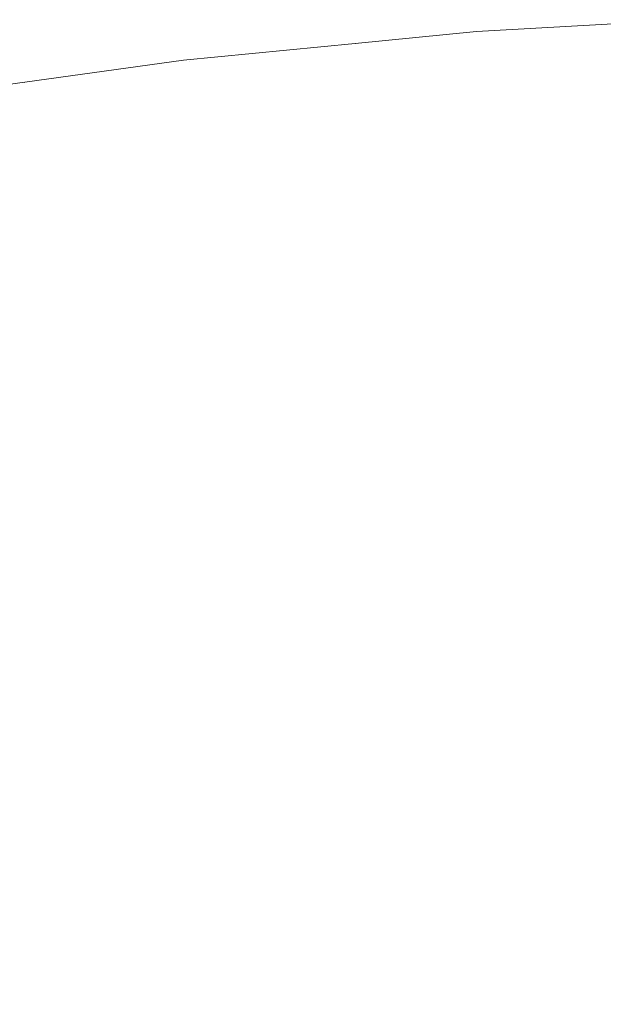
# Model space of a CAD drawing. Header units: centimetres. Extents: x -35.1 to 36.2, y 4.2 to 6.
# Tile 90 of 256: x -34.9835 to -34.969, y 5.9754 to 5.9999. Entities that reach past the tile are written whole.
import ezdxf

# ---------------------------------------------------------------- set-up
doc = ezdxf.new("R2010")
doc.units = ezdxf.units.CM
doc.header["$LTSCALE"] = 2.54
doc.layers.add('Lucido design-1', color=7, linetype='Continuous')

# ---------------------------------------------------------------- blocks, each defined once
blk = doc.blocks.new('Gruppo-4-1')
at = {"color": 7, "linetype": 'Continuous', "lineweight": 9}
for points, invisible_edges in [([(-34.970985, 5.999602, -2312.419046), (-34.966826, 5.999845, -2312.419046), (-34.966829, 5.999863, -2312.42217), (-34.97212, 5.999567, -2312.42217)], 11), ([(-34.966829, 5.999863, -2313.02217), (-34.97212, 5.999567, -2313.02217), (-34.97212, 5.999567, -2312.42217), (-34.966829, 5.999863, -2312.42217)], 10), ([(-34.970985, 5.999602, -2313.025294), (-34.97212, 5.999567, -2313.02217), (-34.966829, 5.999863, -2313.02217), (-34.966826, 5.999845, -2313.025294)], 13), ([(-34.970967, 5.999456, -2312.415926), (-34.966814, 5.999699, -2312.415926), (-34.966826, 5.999845, -2312.419046), (-34.970985, 5.999602, -2312.419046)], 15), ([(-34.966826, 5.999845, -2313.025294), (-34.966814, 5.999699, -2313.028414), (-34.970967, 5.999456, -2313.028414), (-34.970985, 5.999602, -2313.025294)], 15), ([(-34.975126, 5.999262, -2312.419046), (-34.970985, 5.999602, -2312.419046), (-34.97212, 5.999567, -2312.42217)], 11), ([(-34.970985, 5.999602, -2312.419046), (-34.975126, 5.999262, -2312.419046), (-34.975102, 5.999117, -2312.415926), (-34.970967, 5.999456, -2312.415926)], 15), ([(-34.97212, 5.999567, -2313.02217), (-34.970985, 5.999602, -2313.025294), (-34.975126, 5.999262, -2313.025294)], 11), ([(-34.970985, 5.999602, -2313.025294), (-34.970967, 5.999456, -2313.028414), (-34.975102, 5.999117, -2313.028414), (-34.975126, 5.999262, -2313.025294)], 15), ([(-34.970937, 5.999214, -2312.412816), (-34.966794, 5.999456, -2312.412816), (-34.966814, 5.999699, -2312.415926), (-34.970967, 5.999456, -2312.415926)], 15), ([(-34.970937, 5.999214, -2313.031524), (-34.970967, 5.999456, -2313.028414), (-34.966814, 5.999699, -2313.028414), (-34.966794, 5.999456, -2313.031524)], 15), ([(-34.97212, 5.999567, -2312.42217), (-34.975131, 5.999274, -2312.42217), (-34.975126, 5.999262, -2312.419046)], 10), ([(-34.975131, 5.999274, -2312.42217), (-34.97212, 5.999567, -2312.42217), (-34.97212, 5.999567, -2313.02217), (-34.975131, 5.999274, -2313.02217)], 10), ([(-34.975126, 5.999262, -2313.025294), (-34.975131, 5.999274, -2313.02217), (-34.97212, 5.999567, -2313.02217)], 9), ([(-34.970967, 5.999456, -2312.415926), (-34.975102, 5.999117, -2312.415926), (-34.975061, 5.998875, -2312.412816), (-34.970937, 5.999214, -2312.412816)], 15), ([(-34.975061, 5.998875, -2313.031524), (-34.975102, 5.999117, -2313.028414), (-34.970967, 5.999456, -2313.028414), (-34.970937, 5.999214, -2313.031524)], 15), ([(-34.970894, 5.998875, -2312.409719), (-34.966765, 5.999117, -2312.409719), (-34.966794, 5.999456, -2312.412816), (-34.970937, 5.999214, -2312.412816)], 15), ([(-34.966794, 5.999456, -2313.031524), (-34.966765, 5.999117, -2313.034621), (-34.970894, 5.998875, -2313.034621), (-34.970937, 5.999214, -2313.031524)], 15), ([(-34.975131, 5.999274, -2312.42217), (-34.979396, 5.998858, -2312.42217), (-34.979243, 5.998827, -2312.419046)], 10), ([(-34.975131, 5.999274, -2313.02217), (-34.979396, 5.998858, -2313.02217), (-34.979396, 5.998858, -2312.42217), (-34.975131, 5.999274, -2312.42217)], 10), ([(-34.979243, 5.998827, -2313.025294), (-34.979396, 5.998858, -2313.02217), (-34.975131, 5.999274, -2313.02217)], 9), ([(-34.979243, 5.998827, -2312.419046), (-34.975126, 5.999262, -2312.419046), (-34.975131, 5.999274, -2312.42217)], 11), ([(-34.975131, 5.999274, -2313.02217), (-34.975126, 5.999262, -2313.025294), (-34.979243, 5.998827, -2313.025294)], 11), ([(-34.979212, 5.998683, -2312.415926), (-34.975102, 5.999117, -2312.415926), (-34.975126, 5.999262, -2312.419046), (-34.979243, 5.998827, -2312.419046)], 15), ([(-34.975126, 5.999262, -2313.025294), (-34.975102, 5.999117, -2313.028414), (-34.979212, 5.998683, -2313.028414), (-34.979243, 5.998827, -2313.025294)], 15), ([(-34.979162, 5.998442, -2312.412816), (-34.975061, 5.998875, -2312.412816), (-34.975102, 5.999117, -2312.415926), (-34.979212, 5.998683, -2312.415926)], 15), ([(-34.979162, 5.998442, -2313.031524), (-34.979212, 5.998683, -2313.028414), (-34.975102, 5.999117, -2313.028414), (-34.975061, 5.998875, -2313.031524)], 15), ([(-34.970937, 5.999214, -2312.412816), (-34.975061, 5.998875, -2312.412816), (-34.975005, 5.998538, -2312.409719), (-34.970894, 5.998875, -2312.409719)], 15), ([(-34.970937, 5.999214, -2313.031524), (-34.970894, 5.998875, -2313.034621), (-34.975005, 5.998538, -2313.034621), (-34.975061, 5.998875, -2313.031524)], 15), ([(-34.97084, 5.998442, -2312.40664), (-34.966729, 5.998683, -2312.40664), (-34.966765, 5.999117, -2312.409719), (-34.970894, 5.998875, -2312.409719)], 15), ([(-34.97084, 5.998442, -2313.0377), (-34.970894, 5.998875, -2313.034621), (-34.966765, 5.999117, -2313.034621), (-34.966729, 5.998683, -2313.0377)], 15), ([(-34.979396, 5.998858, -2312.42217), (-34.983336, 5.99831, -2312.42217), (-34.983329, 5.998298, -2312.419046)], 10), ([(-34.983336, 5.99831, -2312.42217), (-34.979396, 5.998858, -2312.42217), (-34.979396, 5.998858, -2313.02217), (-34.983336, 5.99831, -2313.02217)], 10), ([(-34.983329, 5.998298, -2313.025294), (-34.983336, 5.99831, -2313.02217), (-34.979396, 5.998858, -2313.02217)], 9), ([(-34.983329, 5.998298, -2312.419046), (-34.979243, 5.998827, -2312.419046), (-34.979396, 5.998858, -2312.42217)], 11), ([(-34.979396, 5.998858, -2313.02217), (-34.979243, 5.998827, -2313.025294), (-34.983329, 5.998298, -2313.025294)], 11), ([(-34.979091, 5.998107, -2312.409719), (-34.975005, 5.998538, -2312.409719), (-34.975061, 5.998875, -2312.412816), (-34.979162, 5.998442, -2312.412816)], 15), ([(-34.975061, 5.998875, -2313.031524), (-34.975005, 5.998538, -2313.034621), (-34.979091, 5.998107, -2313.034621), (-34.979162, 5.998442, -2313.031524)], 15), ([(-34.970894, 5.998875, -2312.409719), (-34.975005, 5.998538, -2312.409719), (-34.974932, 5.998107, -2312.40664), (-34.97084, 5.998442, -2312.40664)], 15), ([(-34.974932, 5.998107, -2313.0377), (-34.975005, 5.998538, -2313.034621), (-34.970894, 5.998875, -2313.034621), (-34.97084, 5.998442, -2313.0377)], 15), ([(-34.979243, 5.998827, -2312.419046), (-34.983329, 5.998298, -2312.419046), (-34.983293, 5.998154, -2312.415926), (-34.979212, 5.998683, -2312.415926)], 15), ([(-34.979243, 5.998827, -2313.025294), (-34.979212, 5.998683, -2313.028414), (-34.983293, 5.998154, -2313.028414), (-34.983329, 5.998298, -2313.025294)], 15), ([(-34.979212, 5.998683, -2312.415926), (-34.983293, 5.998154, -2312.415926), (-34.983232, 5.997915, -2312.412816), (-34.979162, 5.998442, -2312.412816)], 15), ([(-34.983232, 5.997915, -2313.031524), (-34.983293, 5.998154, -2313.028414), (-34.979212, 5.998683, -2313.028414), (-34.979162, 5.998442, -2313.031524)], 15), ([(-34.970773, 5.997915, -2312.403583), (-34.966685, 5.998154, -2312.403583), (-34.966729, 5.998683, -2312.40664), (-34.97084, 5.998442, -2312.40664)], 15), ([(-34.966729, 5.998683, -2313.0377), (-34.966685, 5.998154, -2313.040757), (-34.970773, 5.997915, -2313.040757), (-34.97084, 5.998442, -2313.0377)], 15), ([(-34.979162, 5.998442, -2312.412816), (-34.983232, 5.997915, -2312.412816), (-34.983148, 5.997582, -2312.409719), (-34.979091, 5.998107, -2312.409719)], 15), ([(-34.979162, 5.998442, -2313.031524), (-34.979091, 5.998107, -2313.034621), (-34.983148, 5.997582, -2313.034621), (-34.983232, 5.997915, -2313.031524)], 15), ([(-34.979001, 5.997677, -2312.40664), (-34.974932, 5.998107, -2312.40664), (-34.975005, 5.998538, -2312.409719), (-34.979091, 5.998107, -2312.409719)], 15), ([(-34.979001, 5.997677, -2313.0377), (-34.979091, 5.998107, -2313.034621), (-34.975005, 5.998538, -2313.034621), (-34.974932, 5.998107, -2313.0377)], 15), ([(-34.97084, 5.998442, -2312.40664), (-34.974932, 5.998107, -2312.40664), (-34.974844, 5.997582, -2312.403583), (-34.970773, 5.997915, -2312.403583)], 15), ([(-34.97084, 5.998442, -2313.0377), (-34.970773, 5.997915, -2313.040757), (-34.974844, 5.997582, -2313.040757), (-34.974932, 5.998107, -2313.0377)], 15), ([(-34.987338, 5.997534, -2312.415926), (-34.983293, 5.998154, -2312.415926), (-34.983329, 5.998298, -2312.419046), (-34.98738, 5.997677, -2312.419046)], 15), ([(-34.986548, 5.997862, -2312.42217), (-34.98738, 5.997677, -2312.419046), (-34.983329, 5.998298, -2312.419046)], 11), ([(-34.983329, 5.998298, -2313.025294), (-34.98738, 5.997677, -2313.025294), (-34.986548, 5.997862, -2313.02217)], 11), ([(-34.983329, 5.998298, -2313.025294), (-34.983293, 5.998154, -2313.028414), (-34.987338, 5.997534, -2313.028414), (-34.98738, 5.997677, -2313.025294)], 15), ([(-34.987268, 5.997296, -2312.412816), (-34.983232, 5.997915, -2312.412816), (-34.983293, 5.998154, -2312.415926), (-34.987338, 5.997534, -2312.415926)], 15), ([(-34.987268, 5.997296, -2313.031524), (-34.987338, 5.997534, -2313.028414), (-34.983293, 5.998154, -2313.028414), (-34.983232, 5.997915, -2313.031524)], 15), ([(-34.983329, 5.998298, -2312.419046), (-34.983336, 5.99831, -2312.42217), (-34.986548, 5.997862, -2312.42217)], 9), ([(-34.983336, 5.99831, -2313.02217), (-34.986548, 5.997862, -2313.02217), (-34.986548, 5.997862, -2312.42217), (-34.983336, 5.99831, -2312.42217)], 10), ([(-34.986548, 5.997862, -2313.02217), (-34.983336, 5.99831, -2313.02217), (-34.983329, 5.998298, -2313.025294)], 10), ([(-34.970696, 5.997296, -2312.400554), (-34.966633, 5.997534, -2312.400554), (-34.966685, 5.998154, -2312.403583), (-34.970773, 5.997915, -2312.403583)], 15), ([(-34.970696, 5.997296, -2313.043786), (-34.970773, 5.997915, -2313.040757), (-34.966685, 5.998154, -2313.040757), (-34.966633, 5.997534, -2313.043786)], 15), ([(-34.987169, 5.996965, -2312.409719), (-34.983148, 5.997582, -2312.409719), (-34.983232, 5.997915, -2312.412816), (-34.987268, 5.997296, -2312.412816)], 15), ([(-34.983232, 5.997915, -2313.031524), (-34.983148, 5.997582, -2313.034621), (-34.987169, 5.996965, -2313.034621), (-34.987268, 5.997296, -2313.031524)], 15), ([(-34.979091, 5.998107, -2312.409719), (-34.983148, 5.997582, -2312.409719), (-34.98304, 5.997154, -2312.40664), (-34.979001, 5.997677, -2312.40664)], 15), ([(-34.98304, 5.997154, -2313.0377), (-34.983148, 5.997582, -2313.034621), (-34.979091, 5.998107, -2313.034621), (-34.979001, 5.997677, -2313.0377)], 15), ([(-34.978891, 5.997154, -2312.403583), (-34.974844, 5.997582, -2312.403583), (-34.974932, 5.998107, -2312.40664), (-34.979001, 5.997677, -2312.40664)], 15), ([(-34.974932, 5.998107, -2313.0377), (-34.974844, 5.997582, -2313.040757), (-34.978891, 5.997154, -2313.040757), (-34.979001, 5.997677, -2313.0377)], 15), ([(-34.970773, 5.997915, -2312.403583), (-34.974844, 5.997582, -2312.403583), (-34.97474, 5.996965, -2312.400554), (-34.970696, 5.997296, -2312.400554)], 15), ([(-34.97474, 5.996965, -2313.043786), (-34.974844, 5.997582, -2313.040757), (-34.970773, 5.997915, -2313.040757), (-34.970696, 5.997296, -2313.043786)], 15), ([(-34.979001, 5.997677, -2312.40664), (-34.98304, 5.997154, -2312.40664), (-34.982908, 5.996634, -2312.403583), (-34.978891, 5.997154, -2312.403583)], 15), ([(-34.979001, 5.997677, -2313.0377), (-34.978891, 5.997154, -2313.040757), (-34.982908, 5.996634, -2313.040757), (-34.98304, 5.997154, -2313.0377)], 15), ([(-34.987044, 5.99654, -2312.40664), (-34.98304, 5.997154, -2312.40664), (-34.983148, 5.997582, -2312.409719), (-34.987169, 5.996965, -2312.409719)], 15), ([(-34.987044, 5.99654, -2313.0377), (-34.987169, 5.996965, -2313.034621), (-34.983148, 5.997582, -2313.034621), (-34.98304, 5.997154, -2313.0377)], 15), ([(-34.978762, 5.99654, -2312.400554), (-34.97474, 5.996965, -2312.400554), (-34.974844, 5.997582, -2312.403583), (-34.978891, 5.997154, -2312.403583)], 15), ([(-34.978762, 5.99654, -2313.043786), (-34.978891, 5.997154, -2313.040757), (-34.974844, 5.997582, -2313.040757), (-34.97474, 5.996965, -2313.043786)], 15), ([(-34.970606, 5.996587, -2312.397555), (-34.966573, 5.996823, -2312.397555), (-34.966633, 5.997534, -2312.400554), (-34.970696, 5.997296, -2312.400554)], 15), ([(-34.966633, 5.997534, -2313.043786), (-34.966573, 5.996823, -2313.046785), (-34.970606, 5.996587, -2313.046785), (-34.970696, 5.997296, -2313.043786)], 15), ([(-34.98689, 5.996023, -2312.403583), (-34.982908, 5.996634, -2312.403583), (-34.98304, 5.997154, -2312.40664), (-34.987044, 5.99654, -2312.40664)], 15), ([(-34.98304, 5.997154, -2313.0377), (-34.982908, 5.996634, -2313.040757), (-34.98689, 5.996023, -2313.040757), (-34.987044, 5.99654, -2313.0377)], 15), ([(-34.978891, 5.997154, -2312.403583), (-34.982908, 5.996634, -2312.403583), (-34.982754, 5.996023, -2312.400554), (-34.978762, 5.99654, -2312.400554)], 15), ([(-34.982754, 5.996023, -2313.043786), (-34.982908, 5.996634, -2313.040757), (-34.978891, 5.997154, -2313.040757), (-34.978762, 5.99654, -2313.043786)], 15), ([(-34.970696, 5.997296, -2312.400554), (-34.97474, 5.996965, -2312.400554), (-34.974622, 5.996257, -2312.397555), (-34.970606, 5.996587, -2312.397555)], 15), ([(-34.970696, 5.997296, -2313.043786), (-34.970606, 5.996587, -2313.046785), (-34.974622, 5.996257, -2313.046785), (-34.97474, 5.996965, -2313.043786)], 15), ([(-34.978614, 5.995836, -2312.397555), (-34.974622, 5.996257, -2312.397555), (-34.97474, 5.996965, -2312.400554), (-34.978762, 5.99654, -2312.400554)], 15), ([(-34.97474, 5.996965, -2313.043786), (-34.974622, 5.996257, -2313.046785), (-34.978614, 5.995836, -2313.046785), (-34.978762, 5.99654, -2313.043786)], 15), ([(-34.970506, 5.995789, -2312.39459), (-34.966506, 5.996023, -2312.39459), (-34.966573, 5.996823, -2312.397555), (-34.970606, 5.996587, -2312.397555)], 15), ([(-34.970506, 5.995789, -2313.04975), (-34.970606, 5.996587, -2313.046785), (-34.966573, 5.996823, -2313.046785), (-34.966506, 5.996023, -2313.04975)], 15), ([(-34.986711, 5.995416, -2312.400554), (-34.982754, 5.996023, -2312.400554), (-34.982908, 5.996634, -2312.403583), (-34.98689, 5.996023, -2312.403583)], 15), ([(-34.986711, 5.995416, -2313.043786), (-34.98689, 5.996023, -2313.040757), (-34.982908, 5.996634, -2313.040757), (-34.982754, 5.996023, -2313.043786)], 15), ([(-34.978762, 5.99654, -2312.400554), (-34.982754, 5.996023, -2312.400554), (-34.982576, 5.995323, -2312.397555), (-34.978614, 5.995836, -2312.397555)], 15), ([(-34.978762, 5.99654, -2313.043786), (-34.978614, 5.995836, -2313.046785), (-34.982576, 5.995323, -2313.046785), (-34.982754, 5.996023, -2313.043786)], 15), ([(-34.970606, 5.996587, -2312.397555), (-34.974622, 5.996257, -2312.397555), (-34.974488, 5.995462, -2312.39459), (-34.970506, 5.995789, -2312.39459)], 15), ([(-34.974488, 5.995462, -2313.04975), (-34.974622, 5.996257, -2313.046785), (-34.970606, 5.996587, -2313.046785), (-34.970506, 5.995789, -2313.04975)], 15), ([(-34.978447, 5.995044, -2312.39459), (-34.974488, 5.995462, -2312.39459), (-34.974622, 5.996257, -2312.397555), (-34.978614, 5.995836, -2312.397555)], 15), ([(-34.978447, 5.995044, -2313.04975), (-34.978614, 5.995836, -2313.046785), (-34.974622, 5.996257, -2313.046785), (-34.974488, 5.995462, -2313.04975)], 15), ([(-34.986505, 5.99472, -2312.397555), (-34.982576, 5.995323, -2312.397555), (-34.982754, 5.996023, -2312.400554), (-34.986711, 5.995416, -2312.400554)], 15), ([(-34.982754, 5.996023, -2313.043786), (-34.982576, 5.995323, -2313.046785), (-34.986505, 5.99472, -2313.046785), (-34.986711, 5.995416, -2313.043786)], 15), ([(-34.970395, 5.994905, -2312.391665), (-34.966432, 5.995136, -2312.391665), (-34.966506, 5.996023, -2312.39459), (-34.970506, 5.995789, -2312.39459)], 15), ([(-34.966506, 5.996023, -2313.04975), (-34.966432, 5.995136, -2313.052675), (-34.970395, 5.994905, -2313.052675), (-34.970506, 5.995789, -2313.04975)], 15), ([(-34.978614, 5.995836, -2312.397555), (-34.982576, 5.995323, -2312.397555), (-34.982377, 5.994535, -2312.39459), (-34.978447, 5.995044, -2312.39459)], 15), ([(-34.982377, 5.994535, -2313.04975), (-34.982576, 5.995323, -2313.046785), (-34.978614, 5.995836, -2313.046785), (-34.978447, 5.995044, -2313.04975)], 15), ([(-34.970506, 5.995789, -2312.39459), (-34.974488, 5.995462, -2312.39459), (-34.97434, 5.994581, -2312.391665), (-34.970395, 5.994905, -2312.391665)], 15), ([(-34.970506, 5.995789, -2313.04975), (-34.970395, 5.994905, -2313.052675), (-34.97434, 5.994581, -2313.052675), (-34.974488, 5.995462, -2313.04975)], 15), ([(-34.978263, 5.994167, -2312.391665), (-34.97434, 5.994581, -2312.391665), (-34.974488, 5.995462, -2312.39459), (-34.978447, 5.995044, -2312.39459)], 15), ([(-34.974488, 5.995462, -2313.04975), (-34.97434, 5.994581, -2313.052675), (-34.978263, 5.994167, -2313.052675), (-34.978447, 5.995044, -2313.04975)], 15), ([(-34.986273, 5.993938, -2312.39459), (-34.982377, 5.994535, -2312.39459), (-34.982576, 5.995323, -2312.397555), (-34.986505, 5.99472, -2312.397555)], 15), ([(-34.986273, 5.993938, -2313.04975), (-34.986505, 5.99472, -2313.046785), (-34.982576, 5.995323, -2313.046785), (-34.982377, 5.994535, -2313.04975)], 15), ([(-34.978447, 5.995044, -2312.39459), (-34.982377, 5.994535, -2312.39459), (-34.982156, 5.993663, -2312.391665), (-34.978263, 5.994167, -2312.391665)], 15), ([(-34.978447, 5.995044, -2313.04975), (-34.978263, 5.994167, -2313.052675), (-34.982156, 5.993663, -2313.052675), (-34.982377, 5.994535, -2313.04975)], 15), ([(-34.970273, 5.993937, -2312.388781), (-34.966351, 5.994166, -2312.388781), (-34.966432, 5.995136, -2312.391665), (-34.970395, 5.994905, -2312.391665)], 15), ([(-34.970273, 5.993937, -2313.055559), (-34.970395, 5.994905, -2313.052675), (-34.966432, 5.995136, -2313.052675), (-34.966351, 5.994166, -2313.055559)], 15), ([(-34.970395, 5.994905, -2312.391665), (-34.97434, 5.994581, -2312.391665), (-34.974178, 5.993616, -2312.388781), (-34.970273, 5.993937, -2312.388781)], 15), ([(-34.974178, 5.993616, -2313.055559), (-34.97434, 5.994581, -2313.052675), (-34.970395, 5.994905, -2313.052675), (-34.970273, 5.993937, -2313.055559)], 15), ([(-34.986016, 5.993071, -2312.391665), (-34.982156, 5.993663, -2312.391665), (-34.982377, 5.994535, -2312.39459), (-34.986273, 5.993938, -2312.39459)], 15), ([(-34.982377, 5.994535, -2313.04975), (-34.982156, 5.993663, -2313.052675), (-34.986016, 5.993071, -2313.052675), (-34.986273, 5.993938, -2313.04975)], 15), ([(-34.978061, 5.993206, -2312.388781), (-34.974178, 5.993616, -2312.388781), (-34.97434, 5.994581, -2312.391665), (-34.978263, 5.994167, -2312.391665)], 15), ([(-34.978061, 5.993206, -2313.055559), (-34.978263, 5.994167, -2313.052675), (-34.97434, 5.994581, -2313.052675), (-34.974178, 5.993616, -2313.055559)], 15), ([(-34.978263, 5.994167, -2312.391665), (-34.982156, 5.993663, -2312.391665), (-34.981915, 5.992707, -2312.388781), (-34.978061, 5.993206, -2312.388781)], 15), ([(-34.981915, 5.992707, -2313.055559), (-34.982156, 5.993663, -2313.052675), (-34.978263, 5.994167, -2313.052675), (-34.978061, 5.993206, -2313.055559)], 15), ([(-34.970141, 5.992888, -2312.385944), (-34.966263, 5.993114, -2312.385944), (-34.966351, 5.994166, -2312.388781), (-34.970273, 5.993937, -2312.388781)], 15), ([(-34.966351, 5.994166, -2313.055559), (-34.966263, 5.993114, -2313.058396), (-34.970141, 5.992888, -2313.058396), (-34.970273, 5.993937, -2313.055559)], 15), ([(-34.970273, 5.993937, -2312.388781), (-34.974178, 5.993616, -2312.388781), (-34.974003, 5.992571, -2312.385944), (-34.970141, 5.992888, -2312.385944)], 15), ([(-34.970273, 5.993937, -2313.055559), (-34.970141, 5.992888, -2313.058396), (-34.974003, 5.992571, -2313.058396), (-34.974178, 5.993616, -2313.055559)], 15), ([(-34.985735, 5.992121, -2312.388781), (-34.981915, 5.992707, -2312.388781), (-34.982156, 5.993663, -2312.391665), (-34.986016, 5.993071, -2312.391665)], 15), ([(-34.985735, 5.992121, -2313.055559), (-34.986016, 5.993071, -2313.052675), (-34.982156, 5.993663, -2313.052675), (-34.981915, 5.992707, -2313.055559)], 15), ([(-34.977842, 5.992165, -2312.385944), (-34.974003, 5.992571, -2312.385944), (-34.974178, 5.993616, -2312.388781), (-34.978061, 5.993206, -2312.388781)], 15), ([(-34.974178, 5.993616, -2313.055559), (-34.974003, 5.992571, -2313.058396), (-34.977842, 5.992165, -2313.058396), (-34.978061, 5.993206, -2313.055559)], 15), ([(-34.978061, 5.993206, -2312.388781), (-34.981915, 5.992707, -2312.388781), (-34.981653, 5.991672, -2312.385944), (-34.977842, 5.992165, -2312.385944)], 15), ([(-34.978061, 5.993206, -2313.055559), (-34.977842, 5.992165, -2313.058396), (-34.981653, 5.991672, -2313.058396), (-34.981915, 5.992707, -2313.055559)], 15), ([(-34.97, 5.99176, -2312.383155), (-34.966168, 5.991984, -2312.383155), (-34.966263, 5.993114, -2312.385944), (-34.970141, 5.992888, -2312.385944)], 15), ([(-34.970141, 5.992888, -2313.058396), (-34.966263, 5.993114, -2313.058396), (-34.966168, 5.991984, -2313.061185), (-34.97, 5.99176, -2313.061185)], 15), ([(-34.970141, 5.992888, -2312.385944), (-34.974003, 5.992571, -2312.385944), (-34.973814, 5.991447, -2312.383155), (-34.97, 5.99176, -2312.383155)], 15), ([(-34.97, 5.99176, -2313.061185), (-34.973814, 5.991447, -2313.061185), (-34.974003, 5.992571, -2313.058396), (-34.970141, 5.992888, -2313.058396)], 15), ([(-34.98543, 5.991093, -2312.385944), (-34.981653, 5.991672, -2312.385944), (-34.981915, 5.992707, -2312.388781), (-34.985735, 5.992121, -2312.388781)], 15), ([(-34.981915, 5.992707, -2313.055559), (-34.981653, 5.991672, -2313.058396), (-34.98543, 5.991093, -2313.058396), (-34.985735, 5.992121, -2313.055559)], 15), ([(-34.977606, 5.991047, -2312.383155), (-34.973814, 5.991447, -2312.383155), (-34.974003, 5.992571, -2312.385944), (-34.977842, 5.992165, -2312.385944)], 15), ([(-34.977606, 5.991047, -2313.061185), (-34.977842, 5.992165, -2313.058396), (-34.974003, 5.992571, -2313.058396), (-34.973814, 5.991447, -2313.061185)], 15), ([(-34.977842, 5.992165, -2312.385944), (-34.981653, 5.991672, -2312.385944), (-34.981371, 5.990559, -2312.383155), (-34.977606, 5.991047, -2312.383155)], 15), ([(-34.981371, 5.990559, -2313.061185), (-34.981653, 5.991672, -2313.058396), (-34.977842, 5.992165, -2313.058396), (-34.977606, 5.991047, -2313.061185)], 15), ([(-34.969848, 5.990557, -2312.380418), (-34.966068, 5.990778, -2312.380418), (-34.966168, 5.991984, -2312.383155), (-34.97, 5.99176, -2312.383155)], 15), ([(-34.97, 5.99176, -2313.061185), (-34.966168, 5.991984, -2313.061185), (-34.966068, 5.990778, -2313.063922), (-34.969848, 5.990557, -2313.063922)], 15), ([(-34.985103, 5.989987, -2312.383155), (-34.981371, 5.990559, -2312.383155), (-34.981653, 5.991672, -2312.385944), (-34.98543, 5.991093, -2312.385944)], 15), ([(-34.985103, 5.989987, -2313.061185), (-34.98543, 5.991093, -2313.058396), (-34.981653, 5.991672, -2313.058396), (-34.981371, 5.990559, -2313.061185)], 15), ([(-34.97, 5.99176, -2312.383155), (-34.973814, 5.991447, -2312.383155), (-34.973613, 5.990248, -2312.380418), (-34.969848, 5.990557, -2312.380418)], 15), ([(-34.969848, 5.990557, -2313.063922), (-34.973613, 5.990248, -2313.063922), (-34.973814, 5.991447, -2313.061185), (-34.97, 5.99176, -2313.061185)], 15), ([(-34.977355, 5.989853, -2312.380418), (-34.973613, 5.990248, -2312.380418), (-34.973814, 5.991447, -2312.383155), (-34.977606, 5.991047, -2312.383155)], 15), ([(-34.973814, 5.991447, -2313.061185), (-34.973613, 5.990248, -2313.063922), (-34.977355, 5.989853, -2313.063922), (-34.977606, 5.991047, -2313.061185)], 15), ([(-34.977606, 5.991047, -2312.383155), (-34.981371, 5.990559, -2312.383155), (-34.981071, 5.989372, -2312.380418), (-34.977355, 5.989853, -2312.380418)], 15), ([(-34.977606, 5.991047, -2313.061185), (-34.977355, 5.989853, -2313.063922), (-34.981071, 5.989372, -2313.063922), (-34.981371, 5.990559, -2313.061185)], 15), ([(-34.984753, 5.988807, -2312.380418), (-34.981071, 5.989372, -2312.380418), (-34.981371, 5.990559, -2312.383155), (-34.985103, 5.989987, -2312.383155)], 15), ([(-34.981371, 5.990559, -2313.061185), (-34.981071, 5.989372, -2313.063922), (-34.984753, 5.988807, -2313.063922), (-34.985103, 5.989987, -2313.061185)], 15), ([(-34.969848, 5.990557, -2312.380418), (-34.973613, 5.990248, -2312.380418), (-34.9734, 5.988977, -2312.377736), (-34.969688, 5.989282, -2312.377736)], 15), ([(-34.969688, 5.989282, -2313.066604), (-34.9734, 5.988977, -2313.066604), (-34.973613, 5.990248, -2313.063922), (-34.969848, 5.990557, -2313.063922)], 15), ([(-34.969688, 5.989282, -2312.377736), (-34.965961, 5.9895, -2312.377736), (-34.966068, 5.990778, -2312.380418), (-34.969848, 5.990557, -2312.380418)], 15), ([(-34.969848, 5.990557, -2313.063922), (-34.966068, 5.990778, -2313.063922), (-34.965961, 5.9895, -2313.066604), (-34.969688, 5.989282, -2313.066604)], 15), ([(-34.977089, 5.988587, -2312.377736), (-34.9734, 5.988977, -2312.377736), (-34.973613, 5.990248, -2312.380418), (-34.977355, 5.989853, -2312.380418)], 15), ([(-34.977355, 5.989853, -2313.063922), (-34.973613, 5.990248, -2313.063922), (-34.9734, 5.988977, -2313.066604), (-34.977089, 5.988587, -2313.066604)], 15), ([(-34.977355, 5.989853, -2312.380418), (-34.981071, 5.989372, -2312.380418), (-34.980752, 5.988113, -2312.377736), (-34.977089, 5.988587, -2312.377736)], 15), ([(-34.977089, 5.988587, -2313.066604), (-34.980752, 5.988113, -2313.066604), (-34.981071, 5.989372, -2313.063922), (-34.977355, 5.989853, -2313.063922)], 15), ([(-34.984383, 5.987556, -2312.377736), (-34.980752, 5.988113, -2312.377736), (-34.981071, 5.989372, -2312.380418), (-34.984753, 5.988807, -2312.380418)], 15), ([(-34.984753, 5.988807, -2313.063922), (-34.981071, 5.989372, -2313.063922), (-34.980752, 5.988113, -2313.066604), (-34.984383, 5.987556, -2313.066604)], 15), ([(-34.969519, 5.987937, -2312.375111), (-34.965848, 5.988152, -2312.375111), (-34.965961, 5.9895, -2312.377736), (-34.969688, 5.989282, -2312.377736)], 15), ([(-34.969688, 5.989282, -2313.066604), (-34.965961, 5.9895, -2313.066604), (-34.965848, 5.988152, -2313.069229), (-34.969519, 5.987937, -2313.069229)], 15), ([(-34.969688, 5.989282, -2312.377736), (-34.9734, 5.988977, -2312.377736), (-34.973175, 5.987637, -2312.375111), (-34.969519, 5.987937, -2312.375111)], 15), ([(-34.969519, 5.987937, -2313.069229), (-34.973175, 5.987637, -2313.069229), (-34.9734, 5.988977, -2313.066604), (-34.969688, 5.989282, -2313.066604)], 15), ([(-34.976809, 5.987253, -2312.375111), (-34.973175, 5.987637, -2312.375111), (-34.9734, 5.988977, -2312.377736), (-34.977089, 5.988587, -2312.377736)], 15), ([(-34.977089, 5.988587, -2313.066604), (-34.9734, 5.988977, -2313.066604), (-34.973175, 5.987637, -2313.069229), (-34.976809, 5.987253, -2313.069229)], 15), ([(-34.977089, 5.988587, -2312.377736), (-34.980752, 5.988113, -2312.377736), (-34.980416, 5.986786, -2312.375111), (-34.976809, 5.987253, -2312.375111)], 15), ([(-34.976809, 5.987253, -2313.069229), (-34.980416, 5.986786, -2313.069229), (-34.980752, 5.988113, -2313.066604), (-34.977089, 5.988587, -2313.066604)], 15), ([(-34.983992, 5.986238, -2312.375111), (-34.980416, 5.986786, -2312.375111), (-34.980752, 5.988113, -2312.377736), (-34.984383, 5.987556, -2312.377736)], 15), ([(-34.984383, 5.987556, -2313.066604), (-34.980752, 5.988113, -2313.066604), (-34.980416, 5.986786, -2313.069229), (-34.983992, 5.986238, -2313.069229)], 15), ([(-34.969342, 5.986527, -2312.372546), (-34.965729, 5.986738, -2312.372546), (-34.965848, 5.988152, -2312.375111), (-34.969519, 5.987937, -2312.375111)], 15), ([(-34.969519, 5.987937, -2313.069229), (-34.965848, 5.988152, -2313.069229), (-34.965729, 5.986738, -2313.071794), (-34.969342, 5.986527, -2313.071794)], 15), ([(-34.969519, 5.987937, -2312.375111), (-34.973175, 5.987637, -2312.375111), (-34.972939, 5.986232, -2312.372546), (-34.969342, 5.986527, -2312.372546)], 15), ([(-34.969342, 5.986527, -2313.071794), (-34.972939, 5.986232, -2313.071794), (-34.973175, 5.987637, -2313.069229), (-34.969519, 5.987937, -2313.069229)], 15), ([(-34.976514, 5.985854, -2312.372546), (-34.972939, 5.986232, -2312.372546), (-34.973175, 5.987637, -2312.375111), (-34.976809, 5.987253, -2312.375111)], 15), ([(-34.976809, 5.987253, -2313.069229), (-34.973175, 5.987637, -2313.069229), (-34.972939, 5.986232, -2313.071794), (-34.976514, 5.985854, -2313.071794)], 15), ([(-34.976809, 5.987253, -2312.375111), (-34.980416, 5.986786, -2312.375111), (-34.980064, 5.985395, -2312.372546), (-34.976514, 5.985854, -2312.372546)], 15), ([(-34.976514, 5.985854, -2313.071794), (-34.980064, 5.985395, -2313.071794), (-34.980416, 5.986786, -2313.069229), (-34.976809, 5.987253, -2313.069229)], 15), ([(-34.983583, 5.984855, -2312.372546), (-34.980064, 5.985395, -2312.372546), (-34.980416, 5.986786, -2312.375111), (-34.983992, 5.986238, -2312.375111)], 15), ([(-34.983992, 5.986238, -2313.069229), (-34.980416, 5.986786, -2313.069229), (-34.980064, 5.985395, -2313.071794), (-34.983583, 5.984855, -2313.071794)], 15), ([(-34.969157, 5.985054, -2312.370043), (-34.965606, 5.985262, -2312.370043), (-34.965729, 5.986738, -2312.372546), (-34.969342, 5.986527, -2312.372546)], 15), ([(-34.969342, 5.986527, -2313.071794), (-34.965729, 5.986738, -2313.071794), (-34.965606, 5.985262, -2313.074297), (-34.969157, 5.985054, -2313.074297)], 15), ([(-34.969342, 5.986527, -2312.372546), (-34.972939, 5.986232, -2312.372546), (-34.972692, 5.984764, -2312.370043), (-34.969157, 5.985054, -2312.370043)], 15), ([(-34.969157, 5.985054, -2313.074297), (-34.972692, 5.984764, -2313.074297), (-34.972939, 5.986232, -2313.071794), (-34.969342, 5.986527, -2313.071794)], 15), ([(-34.976207, 5.984393, -2312.370043), (-34.972692, 5.984764, -2312.370043), (-34.972939, 5.986232, -2312.372546), (-34.976514, 5.985854, -2312.372546)], 15), ([(-34.976514, 5.985854, -2313.071794), (-34.972939, 5.986232, -2313.071794), (-34.972692, 5.984764, -2313.074297), (-34.976207, 5.984393, -2313.074297)], 15), ([(-34.976514, 5.985854, -2312.372546), (-34.980064, 5.985395, -2312.372546), (-34.979696, 5.983941, -2312.370043), (-34.976207, 5.984393, -2312.370043)], 15), ([(-34.976207, 5.984393, -2313.074297), (-34.979696, 5.983941, -2313.074297), (-34.980064, 5.985395, -2313.071794), (-34.976514, 5.985854, -2313.071794)], 15), ([(-34.983155, 5.98341, -2312.370043), (-34.979696, 5.983941, -2312.370043), (-34.980064, 5.985395, -2312.372546), (-34.983583, 5.984855, -2312.372546)], 15), ([(-34.983583, 5.984855, -2313.071794), (-34.980064, 5.985395, -2313.071794), (-34.979696, 5.983941, -2313.074297), (-34.983155, 5.98341, -2313.074297)], 15), ([(-34.968964, 5.983522, -2312.367604), (-34.965477, 5.983726, -2312.367604), (-34.965606, 5.985262, -2312.370043), (-34.969157, 5.985054, -2312.370043)], 15), ([(-34.969157, 5.985054, -2313.074297), (-34.965606, 5.985262, -2313.074297), (-34.965477, 5.983726, -2313.076736), (-34.968964, 5.983522, -2313.076736)], 15), ([(-34.969157, 5.985054, -2312.370043), (-34.972692, 5.984764, -2312.370043), (-34.972436, 5.983237, -2312.367604), (-34.968964, 5.983522, -2312.367604)], 15), ([(-34.968964, 5.983522, -2313.076736), (-34.972436, 5.983237, -2313.076736), (-34.972692, 5.984764, -2313.074297), (-34.969157, 5.985054, -2313.074297)], 15), ([(-34.983583, 5.984855, -2312.372546), (-34.987066, 5.984236, -2312.372546), (-34.986579, 5.982802, -2312.370043), (-34.983155, 5.98341, -2312.370043)], 15), ([(-34.983155, 5.98341, -2313.074297), (-34.986579, 5.982802, -2313.074297), (-34.987066, 5.984236, -2313.071794), (-34.983583, 5.984855, -2313.071794)], 15), ([(-34.975887, 5.982873, -2312.367604), (-34.972436, 5.983237, -2312.367604), (-34.972692, 5.984764, -2312.370043), (-34.976207, 5.984393, -2312.370043)], 15), ([(-34.976207, 5.984393, -2313.074297), (-34.972692, 5.984764, -2313.074297), (-34.972436, 5.983237, -2313.076736), (-34.975887, 5.982873, -2313.076736)], 15), ([(-34.976207, 5.984393, -2312.370043), (-34.979696, 5.983941, -2312.370043), (-34.979314, 5.982429, -2312.367604), (-34.975887, 5.982873, -2312.367604)], 15), ([(-34.975887, 5.982873, -2313.076736), (-34.979314, 5.982429, -2313.076736), (-34.979696, 5.983941, -2313.074297), (-34.976207, 5.984393, -2313.074297)], 15), ([(-34.98271, 5.981908, -2312.367604), (-34.979314, 5.982429, -2312.367604), (-34.979696, 5.983941, -2312.370043), (-34.983155, 5.98341, -2312.370043)], 15), ([(-34.983155, 5.98341, -2313.074297), (-34.979696, 5.983941, -2313.074297), (-34.979314, 5.982429, -2313.076736), (-34.98271, 5.981908, -2313.076736)], 15), ([(-34.968964, 5.983522, -2312.367604), (-34.972436, 5.983237, -2312.367604), (-34.97217, 5.981655, -2312.36523), (-34.968765, 5.981935, -2312.36523)], 15), ([(-34.968765, 5.981935, -2313.079109), (-34.97217, 5.981655, -2313.079109), (-34.972436, 5.983237, -2313.076736), (-34.968964, 5.983522, -2313.076736)], 15), ([(-34.983155, 5.98341, -2312.370043), (-34.986579, 5.982802, -2312.370043), (-34.986072, 5.981311, -2312.367604), (-34.98271, 5.981908, -2312.367604)], 15), ([(-34.98271, 5.981908, -2313.076736), (-34.986072, 5.981311, -2313.076736), (-34.986579, 5.982802, -2313.074297), (-34.983155, 5.98341, -2313.074297)], 15), ([(-34.975556, 5.981298, -2312.36523), (-34.97217, 5.981655, -2312.36523), (-34.972436, 5.983237, -2312.367604), (-34.975887, 5.982873, -2312.367604)], 15), ([(-34.975887, 5.982873, -2313.076736), (-34.972436, 5.983237, -2313.076736), (-34.97217, 5.981655, -2313.079109), (-34.975556, 5.981298, -2313.079109)], 15), ([(-34.975887, 5.982873, -2312.367604), (-34.979314, 5.982429, -2312.367604), (-34.978917, 5.980863, -2312.36523), (-34.975556, 5.981298, -2312.36523)], 15), ([(-34.975556, 5.981298, -2313.079109), (-34.978917, 5.980863, -2313.079109), (-34.979314, 5.982429, -2313.076736), (-34.975887, 5.982873, -2313.076736)], 15), ([(-34.982249, 5.980351, -2312.36523), (-34.978917, 5.980863, -2312.36523), (-34.979314, 5.982429, -2312.367604), (-34.98271, 5.981908, -2312.367604)], 15), ([(-34.98271, 5.981908, -2313.076736), (-34.979314, 5.982429, -2313.076736), (-34.978917, 5.980863, -2313.079109), (-34.982249, 5.980351, -2313.079109)], 15), ([(-34.98271, 5.981908, -2312.367604), (-34.986072, 5.981311, -2312.367604), (-34.985547, 5.979766, -2312.36523), (-34.982249, 5.980351, -2312.36523)], 15), ([(-34.982249, 5.980351, -2313.079109), (-34.985547, 5.979766, -2313.079109), (-34.986072, 5.981311, -2313.076736), (-34.98271, 5.981908, -2313.076736)], 15), ([(-34.968765, 5.981935, -2312.36523), (-34.97217, 5.981655, -2312.36523), (-34.971896, 5.980022, -2312.362924), (-34.968559, 5.980295, -2312.362924)], 15), ([(-34.968559, 5.980295, -2313.081416), (-34.971896, 5.980022, -2313.081416), (-34.97217, 5.981655, -2313.079109), (-34.968765, 5.981935, -2313.079109)], 15), ([(-34.975214, 5.979671, -2312.362924), (-34.971896, 5.980022, -2312.362924), (-34.97217, 5.981655, -2312.36523), (-34.975556, 5.981298, -2312.36523)], 15), ([(-34.975556, 5.981298, -2313.079109), (-34.97217, 5.981655, -2313.079109), (-34.971896, 5.980022, -2313.081416), (-34.975214, 5.979671, -2313.081416)], 15), ([(-34.975556, 5.981298, -2312.36523), (-34.978917, 5.980863, -2312.36523), (-34.978508, 5.979245, -2312.362924), (-34.975214, 5.979671, -2312.362924)], 15), ([(-34.975214, 5.979671, -2313.081416), (-34.978508, 5.979245, -2313.081416), (-34.978917, 5.980863, -2313.079109), (-34.975556, 5.981298, -2313.079109)], 15), ([(-34.981773, 5.978744, -2312.362924), (-34.978508, 5.979245, -2312.362924), (-34.978917, 5.980863, -2312.36523), (-34.982249, 5.980351, -2312.36523)], 15), ([(-34.982249, 5.980351, -2313.079109), (-34.978917, 5.980863, -2313.079109), (-34.978508, 5.979245, -2313.081416), (-34.981773, 5.978744, -2313.081416)], 15), ([(-34.982249, 5.980351, -2312.36523), (-34.985547, 5.979766, -2312.36523), (-34.985005, 5.97817, -2312.362924), (-34.981773, 5.978744, -2312.362924)], 15), ([(-34.981773, 5.978744, -2313.081416), (-34.985005, 5.97817, -2313.081416), (-34.985547, 5.979766, -2313.079109), (-34.982249, 5.980351, -2313.079109)], 15), ([(-34.968559, 5.980295, -2312.362924), (-34.971896, 5.980022, -2312.362924), (-34.971614, 5.97834, -2312.360685), (-34.968347, 5.978607, -2312.360685)], 15), ([(-34.968347, 5.978607, -2313.083655), (-34.971614, 5.97834, -2313.083655), (-34.971896, 5.980022, -2313.081416), (-34.968559, 5.980295, -2313.081416)], 15), ([(-34.974862, 5.977996, -2312.360685), (-34.971614, 5.97834, -2312.360685), (-34.971896, 5.980022, -2312.362924), (-34.975214, 5.979671, -2312.362924)], 15), ([(-34.975214, 5.979671, -2313.081416), (-34.971896, 5.980022, -2313.081416), (-34.971614, 5.97834, -2313.083655), (-34.974862, 5.977996, -2313.083655)], 15), ([(-34.975214, 5.979671, -2312.362924), (-34.978508, 5.979245, -2312.362924), (-34.978086, 5.977579, -2312.360685), (-34.974862, 5.977996, -2312.360685)], 15), ([(-34.974862, 5.977996, -2313.083655), (-34.978086, 5.977579, -2313.083655), (-34.978508, 5.979245, -2313.081416), (-34.975214, 5.979671, -2313.081416)], 15), ([(-34.981283, 5.977089, -2312.360685), (-34.978086, 5.977579, -2312.360685), (-34.978508, 5.979245, -2312.362924), (-34.981773, 5.978744, -2312.362924)], 15), ([(-34.981773, 5.978744, -2313.081416), (-34.978508, 5.979245, -2313.081416), (-34.978086, 5.977579, -2313.083655), (-34.981283, 5.977089, -2313.083655)], 15), ([(-34.981773, 5.978744, -2312.362924), (-34.985005, 5.97817, -2312.362924), (-34.984447, 5.976527, -2312.360685), (-34.981283, 5.977089, -2312.360685)], 15), ([(-34.981283, 5.977089, -2313.083655), (-34.984447, 5.976527, -2313.083655), (-34.985005, 5.97817, -2313.081416), (-34.981773, 5.978744, -2313.081416)], 15), ([(-34.968347, 5.978607, -2312.360685), (-34.971614, 5.97834, -2312.360685), (-34.971324, 5.976613, -2312.358516), (-34.968129, 5.976875, -2312.358516)], 15), ([(-34.968129, 5.976875, -2313.085824), (-34.971324, 5.976613, -2313.085824), (-34.971614, 5.97834, -2313.083655), (-34.968347, 5.978607, -2313.083655)], 15), ([(-34.9745, 5.976277, -2312.358516), (-34.971324, 5.976613, -2312.358516), (-34.971614, 5.97834, -2312.360685), (-34.974862, 5.977996, -2312.360685)], 15), ([(-34.974862, 5.977996, -2313.083655), (-34.971614, 5.97834, -2313.083655), (-34.971324, 5.976613, -2313.085824), (-34.9745, 5.976277, -2313.085824)], 15), ([(-34.974862, 5.977996, -2312.360685), (-34.978086, 5.977579, -2312.360685), (-34.977654, 5.975869, -2312.358516), (-34.9745, 5.976277, -2312.358516)], 15), ([(-34.9745, 5.976277, -2313.085824), (-34.977654, 5.975869, -2313.085824), (-34.978086, 5.977579, -2313.083655), (-34.974862, 5.977996, -2313.083655)], 15), ([(-34.98078, 5.97539, -2312.358516), (-34.977654, 5.975869, -2312.358516), (-34.978086, 5.977579, -2312.360685), (-34.981283, 5.977089, -2312.360685)], 15), ([(-34.981283, 5.977089, -2313.083655), (-34.978086, 5.977579, -2313.083655), (-34.977654, 5.975869, -2313.085824), (-34.98078, 5.97539, -2313.085824)], 15), ([(-34.981283, 5.977089, -2312.360685), (-34.984447, 5.976527, -2312.360685), (-34.983874, 5.97484, -2312.358516), (-34.98078, 5.97539, -2312.358516)], 15), ([(-34.98078, 5.97539, -2313.085824), (-34.983874, 5.97484, -2313.085824), (-34.984447, 5.976527, -2313.083655), (-34.981283, 5.977089, -2313.083655)], 15), ([(-34.968129, 5.976875, -2312.358516), (-34.971324, 5.976613, -2312.358516), (-34.971027, 5.974845, -2312.356417), (-34.967906, 5.975101, -2312.356417)], 15), ([(-34.967906, 5.975101, -2313.087923), (-34.971027, 5.974845, -2313.087923), (-34.971324, 5.976613, -2313.085824), (-34.968129, 5.976875, -2313.085824)], 15), ([(-34.97413, 5.974517, -2312.356417), (-34.971027, 5.974845, -2312.356417), (-34.971324, 5.976613, -2312.358516), (-34.9745, 5.976277, -2312.358516)], 15), ([(-34.9745, 5.976277, -2313.085824), (-34.971324, 5.976613, -2313.085824), (-34.971027, 5.974845, -2313.087923), (-34.97413, 5.974517, -2313.087923)], 15), ([(-34.9745, 5.976277, -2312.358516), (-34.977654, 5.975869, -2312.358516), (-34.977211, 5.974118, -2312.356417), (-34.97413, 5.974517, -2312.356417)], 15), ([(-34.97413, 5.974517, -2313.087923), (-34.977211, 5.974118, -2313.087923), (-34.977654, 5.975869, -2313.085824), (-34.9745, 5.976277, -2313.085824)], 15), ([(-34.980264, 5.97365, -2312.356417), (-34.977211, 5.974118, -2312.356417), (-34.977654, 5.975869, -2312.358516), (-34.98078, 5.97539, -2312.358516)], 15), ([(-34.98078, 5.97539, -2313.085824), (-34.977654, 5.975869, -2313.085824), (-34.977211, 5.974118, -2313.087923), (-34.980264, 5.97365, -2313.087923)], 15)]:
    blk.add_3dface(points, dxfattribs=dict(at, invisible_edges=invisible_edges))

msp = doc.modelspace()

# ---------------------------------------------------------------- block references
at = {"layer": 'Lucido design-1', "color": 7}
msp.add_blockref('Gruppo-4-1', (0, 0), dxfattribs=at)

doc.saveas('drawing.dxf')
